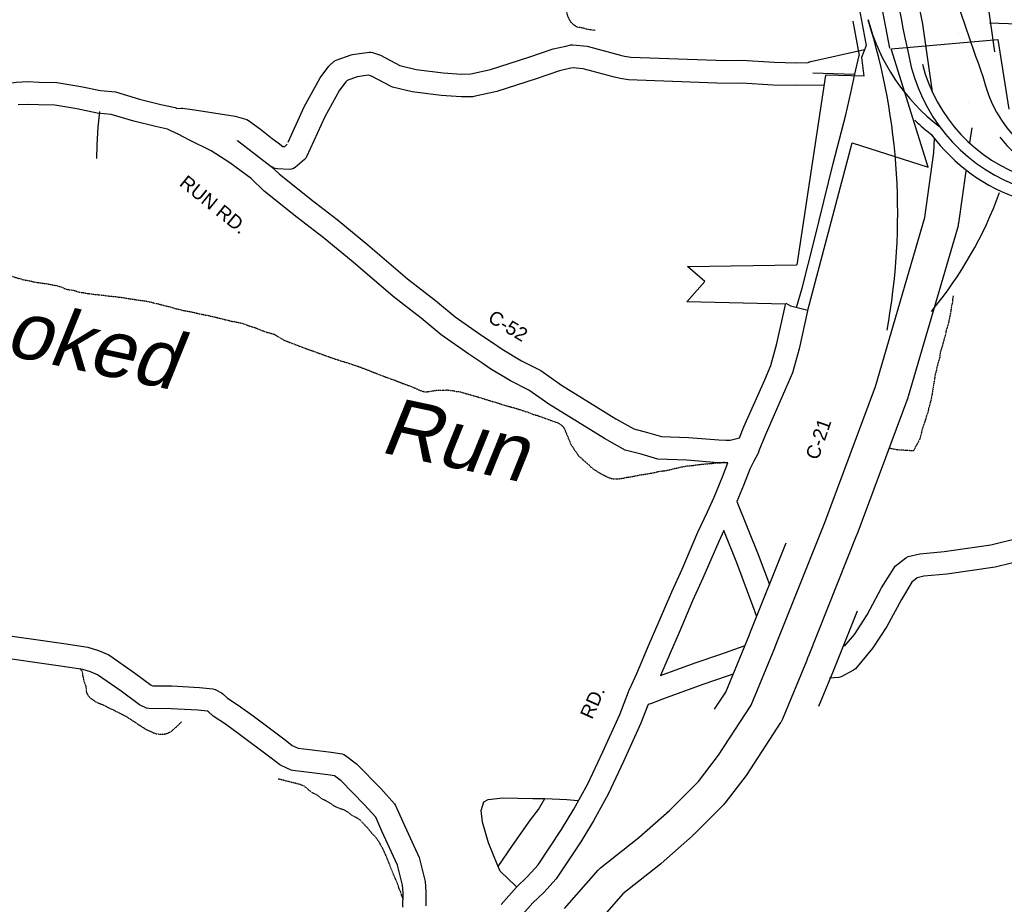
# Model space of a CAD drawing. Header units: feet. Extents: x -1605449 to -1594075, y -1717250 to -1708479.
# Tile 34 of 97: x -1599908 to -1599189, y -1714390 to -1713744. Entities that reach past the tile are written whole.
import ezdxf
from ezdxf.enums import TextEntityAlignment as Align

# ---------------------------------------------------------------- set-up
doc = ezdxf.new("R2010")
doc.units = ezdxf.units.FT
doc.header["$MEASUREMENT"] = 0
doc.linetypes.add('stream', pattern=[1.4, 0.7, -0.1, 0.1, -0.1, 0.1, -0.1, 0.1, -0.1])
for name, color, linetype in [('COUNTY-RD', 7, 'Continuous'), ('CR-TEXT', 7, 'Continuous'), ('INCORPORATED', 4, 'Continuous'), ('RAMPS', 7, 'Continuous'), ('STATE_FEDERAL-RT', 2, 'Continuous'), ('STREET-RURAL', 14, 'Continuous'), ('STREET-URBAN', 15, 'Continuous'), ('TWP-RD', 6, 'Continuous'), ('WATER-TEXT', 1, 'Continuous'), ('WATERWAY', 14, 'stream')]:
    doc.layers.add(name, color=color, linetype=linetype)
doc.styles.add('ARIAL', font='arial.ttf')

msp = doc.modelspace()

# ---------------------------------------------------------------- linework, layer by layer
at = {"layer": 'COUNTY-RD'}
for points in [[(-1599981.16, -1713796.9), (-1599964.56, -1713795.84), (-1599951.61, -1713793.52), (-1599939.59, -1713792.11), (-1599925.23, -1713791.91), (-1599910.65, -1713789.54), (-1599901.92, -1713789.23), (-1599893.86, -1713789.64), (-1599880.8, -1713789.8), (-1599863.27, -1713792.88), (-1599849.01, -1713795.78), (-1599837.96, -1713796.83), (-1599820.4, -1713801.96), (-1599804.87, -1713805.86), (-1599794.58, -1713808.23), (-1599793.6, -1713808.68)], [(-1599556.43, -1714390.22), (-1599545.27, -1714377.48), (-1599537.12, -1714369.85), (-1599529.36, -1714361.32), (-1599512.24, -1714335.51), (-1599503.39, -1714320.71), (-1599493.11, -1714302.15), (-1599482.29, -1714278.84), (-1599469.82, -1714251.45), (-1599463.39, -1714234.9), (-1599463.35, -1714234.68), (-1599463.15, -1714234.25), (-1599463.02, -1714233.79), (-1599462.82, -1714233.44), (-1599462.77, -1714233.33), (-1599462.65, -1714233.14), (-1599457.39, -1714221.49), (-1599448.23, -1714200.19), (-1599441.88, -1714185.01), (-1599431.82, -1714161.8), (-1599424.34, -1714145.28), (-1599412.73, -1714118.26), (-1599405.84, -1714103.5), (-1599400.94, -1714092.65), (-1599394.9, -1714077.92), (-1599390.9, -1714067.71), (-1599394.58, -1714067.68), (-1599394.6, -1714067.68), (-1599394.6, -1714067.68), (-1599398.11, -1714067.64), (-1599420.73, -1714065.83), (-1599442.06, -1714064.97), (-1599454.15, -1714061.47), (-1599465.74, -1714058.31), (-1599481, -1714049.85), (-1599500.76, -1714037.73), (-1599521.55, -1714024.77), (-1599536.17, -1714014.59), (-1599549.63, -1714007.67), (-1599564.62, -1713998.7), (-1599570.55, -1713994.68), (-1599579.92, -1713988.33), (-1599600.2, -1713974.25), (-1599614.78, -1713962.06), (-1599635.28, -1713946.19), (-1599664.38, -1713921.17), (-1599686.5, -1713903), (-1599705.39, -1713888.52), (-1599729.51, -1713869.23), (-1599738.97, -1713860.11), (-1599754.67, -1713848.46), (-1599768.22, -1713839.86), (-1599783.91, -1713832.03), (-1599792.37, -1713827.54), (-1599797.64, -1713825.15), (-1599798.04, -1713825.04), (-1599798.64, -1713824.69), (-1599799.95, -1713824.1), (-1599808.77, -1713822.06), (-1599824.77, -1713818.05), (-1599841.11, -1713813.28), (-1599851.48, -1713812.29), (-1599866.38, -1713809.25), (-1599882.36, -1713806.45), (-1599894.38, -1713806.3), (-1599902.04, -1713805.92), (-1599909.01, -1713806.16)], [(-1599722.55, -1713852.26), (-1599723.51, -1713851.73), (-1599724.26, -1713851.14), (-1599718.49, -1713856.7), (-1599695.12, -1713875.4), (-1599676.14, -1713889.95), (-1599653.66, -1713908.41), (-1599624.74, -1713933.27), (-1599604.33, -1713949.07), (-1599590.08, -1713960.98), (-1599570.5, -1713974.58), (-1599562.83, -1713979.77), (-1599562.83, -1713979.77), (-1599555.66, -1713984.64), (-1599541.53, -1713993.09), (-1599527.56, -1714000.28), (-1599512.38, -1714010.85), (-1599491.99, -1714023.56), (-1599472.59, -1714035.45), (-1599459.42, -1714042.76), (-1599449.64, -1714045.42), (-1599439.37, -1714048.4), (-1599419.73, -1714049.19), (-1599397.37, -1714050.98), (-1599392.26, -1714051.03), (-1599392.26, -1714051.03), (-1599389.17, -1714051.06), (-1599382.31, -1714049.48), (-1599379.13, -1714041.39), (-1599363.97, -1714007.04), (-1599359.45, -1713996.48), (-1599355.02, -1713980.43), (-1599349, -1713953.17), (-1599349, -1713952.91), (-1599348.77, -1713952.09), (-1599348.71, -1713951.83)], [(-1599332.71, -1713956.68), (-1599338.84, -1713984.45), (-1599343.68, -1714002), (-1599348.69, -1714013.69), (-1599363.74, -1714047.81), (-1599368.15, -1714059.02), (-1599368.24, -1714059.41), (-1599368.41, -1714059.74), (-1599368.51, -1714060.1), (-1599368.69, -1714060.38), (-1599368.81, -1714060.68), (-1599369.05, -1714061.01), (-1599371.89, -1714066.58), (-1599374.81, -1714072.31), (-1599379.42, -1714084.12), (-1599384.29, -1714095.98), (-1599384.29, -1714095.98)], [(-1599393.77, -1714117.04), (-1599397.52, -1714125.07), (-1599409.09, -1714152), (-1599416.58, -1714168.55), (-1599426.54, -1714191.54), (-1599432.88, -1714206.7), (-1599439.94, -1714223.1)], [(-1599449.77, -1714245.86), (-1599454.46, -1714257.93), (-1599467.15, -1714285.79), (-1599478.24, -1714309.71), (-1599488.94, -1714329.03), (-1599498.14, -1714344.4), (-1599516.18, -1714371.6), (-1599525.24, -1714381.56), (-1599533.28, -1714389.09), (-1599544.2, -1714401.56)]]:
    msp.add_lwpolyline(points, dxfattribs=at)
at = {"layer": 'INCORPORATED'}
for p, q in [((-1599420.3, -1713924.35), (-1599340.59, -1713922.98)), ((-1599407.64, -1713935.28), (-1599420.3, -1713924.35)), ((-1599420.79, -1713950.02), (-1599407.64, -1713935.28)), ((-1599348.71, -1713951.83), (-1599420.79, -1713950.02))]:
    msp.add_line(p, q, dxfattribs=at)
at = {"layer": 'INCORPORATED', "flags": 128}
for points in [[(-1599297.1, -1713723.66), (-1599289.98, -1713762.83), (-1599289.98, -1713762.83), (-1599293.28, -1713771.69), (-1599291.57, -1713785.29), (-1599291.57, -1713785.29), (-1599319.63, -1713784.44), (-1599340.59, -1713922.98)], [(-1599348.56, -1713951.14), (-1599345.13, -1713952.98), (-1599332.59, -1713956.14), (-1599300.08, -1713833.96), (-1599300.08, -1713833.96), (-1599244.65, -1713851.67), (-1599271.66, -1713765.31), (-1599193.62, -1713758.47), (-1599185.81, -1713809.44)]]:
    msp.add_lwpolyline(points, dxfattribs=at)
at = {"layer": 'RAMPS', "color": 1, "linetype": 'Continuous', "const_width": 0.00167}
msp.add_lwpolyline([(-1599212.83, -1713823.03), (-1599224.02, -1713743.14)], dxfattribs=at)
at = {"layer": 'RAMPS', "color": 7, "linetype": 'Continuous'}
for centre, radius, start, end in [((-1597744.27, -1713440.68), 1549.95, 184.00875, 192.59549), ((-1599377.16, -1713733.33), 202.58, 355.81507, 32.68511), ((-1593967.85, -1711930.64), 5555.65, 198.63344, 199.50456), ((-1599149.32, -1713707.28), 143.94, 194.85025, 232.86378), ((-1599737.77, -1713885.28), 470.95, 349.53133, 17.4354), ((-1599133.96, -1713746.76), 118.7, 194.54538, 251.58107), ((-1599133.96, -1713746.76), 127.03, 194.54538, 251.58107), ((-1599109.52, -1713763.61), 97.66, 192.98992, 257.87106), ((-1599149.32, -1713707.28), 152.28, 226.37819, 232.86378), ((-1599133.96, -1713746.76), 135.36, 216.76148, 251.58107), ((-1599109.52, -1713763.61), 106, 218.62919, 235.84973), ((-1599470.36, -1713768.63), 295.96, 320.45687, 339.90806)]:
    msp.add_arc(centre, radius, start, end, dxfattribs=at)
at = {"layer": 'STATE_FEDERAL-RT', "color": 1, "linetype": 'Continuous'}
for p, q in [((-1599272.66, -1713764.88), (-1599280.56, -1713722.94)), ((-1599195.8, -1713767.41), (-1599201.73, -1713725.52))]:
    msp.add_line(p, q, dxfattribs=at)
at = {"layer": 'STATE_FEDERAL-RT', "flags": 128}
for points in [[(-1599276.56, -1713606.78), (-1599248.68, -1713747.3)], [(-1599248.68, -1713747.3), (-1599241.75, -1713796.77)], [(-1599199.77, -1713746.43), (-1599109.91, -1713749.38)], [(-1599212.83, -1713823.03), (-1599214.32, -1713833.89)], [(-1599510.05, -1714393.13), (-1599485.54, -1714365.11), (-1599484.53, -1714364.28), (-1599483.9, -1714363.55), (-1599455.93, -1714341.37), (-1599433.44, -1714321.53), (-1599412.39, -1714300.36), (-1599397.63, -1714281.26), (-1599373.92, -1714244.79), (-1599356.65, -1714202.89), (-1599356.65, -1714202.89), (-1599355.49, -1714200.08), (-1599320.11, -1714111.31), (-1599283.06, -1714011.82), (-1599247.02, -1713888.43), (-1599240.52, -1713840.96), (-1599240.03, -1713830.44)], [(-1599217.17, -1713854.67), (-1599222.38, -1713892.74), (-1599222.6, -1713893.37), (-1599222.77, -1713894.54), (-1599259.19, -1714019.26), (-1599259.42, -1714019.79), (-1599259.48, -1714020.12), (-1599296.72, -1714120.15), (-1599296.81, -1714120.33), (-1599296.82, -1714120.41), (-1599332.3, -1714209.42), (-1599332.35, -1714209.51), (-1599332.36, -1714209.55), (-1599333.54, -1714212.42), (-1599333.54, -1714212.42), (-1599351.25, -1714255.39), (-1599351.98, -1714256.88), (-1599352.33, -1714257.44), (-1599376.95, -1714295.31), (-1599377.03, -1714295.4), (-1599377.54, -1714296.15), (-1599393.09, -1714316.27), (-1599393.49, -1714316.62), (-1599394.12, -1714317.44), (-1599416, -1714339.44), (-1599416.36, -1714339.72), (-1599416.59, -1714340), (-1599439.65, -1714360.34), (-1599440.01, -1714360.6), (-1599440.15, -1714360.76), (-1599467.47, -1714382.42), (-1599490.9, -1714409.21)], [(-1599400.6, -1714247.61), (-1599392.45, -1714235.06), (-1599375.39, -1714193.7), (-1599374.8, -1714192.26), (-1599348.41, -1714126.05)], [(-1599296.54, -1714175.97), (-1599313.03, -1714217.33), (-1599314.08, -1714219.89), (-1599324.67, -1714245.56)]]:
    msp.add_lwpolyline(points, dxfattribs=at)
at = {"layer": 'STREET-RURAL'}
for points in [[(-1599299.52, -1713745.02), (-1599294.88, -1713770.21)], [(-1599328.72, -1713782.84), (-1599313.73, -1713783.37), (-1599298.14, -1713783.92)], [(-1599851.68, -1713845.37), (-1599851.31, -1713835.5), (-1599850.66, -1713822.61), (-1599849.78, -1713813.56), (-1599849.58, -1713810.97)], [(-1599545.55, -1714376.93), (-1599545.65, -1714376.83), (-1599557.07, -1714365.93), (-1599559.44, -1714360.77), (-1599565.74, -1714345.32), (-1599570.03, -1714330.18), (-1599571.1, -1714321.68), (-1599569.16, -1714315.32), (-1599566.01, -1714313.46), (-1599555.2, -1714312.37), (-1599533.22, -1714312.84), (-1599524.57, -1714312.94), (-1599508.58, -1714313.47), (-1599500.53, -1714314.24)], [(-1599558.7, -1714362.39), (-1599548.24, -1714347.17), (-1599535.09, -1714328.37), (-1599529.16, -1714320.82), (-1599524.54, -1714312.94)]]:
    msp.add_lwpolyline(points, dxfattribs=at)
at = {"layer": 'STREET-URBAN'}
msp.add_lwpolyline([(-1599340.68, -1713954.14), (-1599336.67, -1713940.05), (-1599327.61, -1713904.49), (-1599313.99, -1713849.05), (-1599304.72, -1713813.46), (-1599301.04, -1713797.41), (-1599298.14, -1713783.92), (-1599294.88, -1713770.21)], dxfattribs=at)
at = {"layer": 'TWP-RD'}
for points in [[(-1599711.91, -1713833.48), (-1599700.17, -1713807.62), (-1599688.59, -1713786.37), (-1599682.31, -1713778.02), (-1599678.31, -1713774.42), (-1599676.94, -1713773.6), (-1599665.97, -1713769.58), (-1599665.06, -1713769.36), (-1599652.85, -1713767.79), (-1599651.62, -1713767.81), (-1599650.41, -1713768.01), (-1599644.63, -1713769.89), (-1599630.36, -1713777.45), (-1599618.48, -1713780.32), (-1599598.7, -1713782.89), (-1599585.28, -1713783.73), (-1599578.66, -1713783.67), (-1599564.11, -1713780.32), (-1599536.1, -1713771.35), (-1599518.38, -1713765.43), (-1599509.31, -1713763.25), (-1599505.43, -1713762.4), (-1599504.11, -1713762.32), (-1599493.62, -1713763.38), (-1599471.33, -1713769.33), (-1599471.32, -1713769.33), (-1599470.05, -1713769.67), (-1599469.48, -1713769.82), (-1599469.48, -1713769.82), (-1599466.23, -1713770.7), (-1599461.82, -1713771.35), (-1599392.59, -1713773.89), (-1599380.67, -1713773.62), (-1599357, -1713775.09), (-1599341.01, -1713775.44), (-1599332.25, -1713775.28), (-1599331.66, -1713774.97), (-1599331.38, -1713774.9), (-1599331.13, -1713774.79), (-1599330.32, -1713774.66), (-1599291.05, -1713765.7)], [(-1599559.69, -1713796.4), (-1599576.25, -1713800.22), (-1599577.15, -1713800.33), (-1599585.73, -1713800.4), (-1599600.29, -1713799.49), (-1599621.51, -1713796.73), (-1599635.8, -1713793.28), (-1599636.78, -1713792.91), (-1599651.15, -1713785.3), (-1599653.19, -1713784.63), (-1599661.55, -1713785.71), (-1599668.95, -1713788.42), (-1599669.96, -1713789.33), (-1599674.54, -1713795.42), (-1599685.25, -1713815.06), (-1599698.45, -1713844.15), (-1599699.11, -1713845.18), (-1599699.93, -1713846.11), (-1599706.77, -1713851.89), (-1599708.12, -1713852.65), (-1599709.57, -1713853.16), (-1599711.1, -1713853.38), (-1599719.85, -1713853.06), (-1599721.14, -1713852.81), (-1599722.36, -1713852.36), (-1599722.55, -1713852.26)], [(-1599320.73, -1713791.74), (-1599341.04, -1713792.11), (-1599357.7, -1713791.75), (-1599381, -1713790.29), (-1599392.71, -1713790.56), (-1599463.35, -1713787.97), (-1599469.62, -1713787.05), (-1599474.69, -1713785.68), (-1599496.62, -1713779.83), (-1599503.79, -1713779.1), (-1599505.57, -1713779.5), (-1599513.78, -1713781.47), (-1599530.92, -1713787.19), (-1599559.69, -1713796.4)], [(-1599793.55, -1713808.7), (-1599793.33, -1713808.8), (-1599790.07, -1713808.55), (-1599789.15, -1713808.59), (-1599780.29, -1713809.88), (-1599750.7, -1713814.41), (-1599742.09, -1713817.02), (-1599740.84, -1713817.64), (-1599732.18, -1713823.91), (-1599723.58, -1713830.8), (-1599719.26, -1713833.88), (-1599715.88, -1713836.53), (-1599714.48, -1713836.58), (-1599712.67, -1713835.05)], [(-1599748.92, -1713832.37), (-1599748.93, -1713832.36), (-1599724.26, -1713851.14)], [(-1599384.29, -1714095.98), (-1599368.69, -1714134.68), (-1599360.58, -1714156.49)], [(-1599372.54, -1714172.16), (-1599384.23, -1714140.7), (-1599393.77, -1714117.04), (-1599393.77, -1714117.04)], [(-1599305.74, -1714201.69), (-1599298.49, -1714192.98), (-1599289.22, -1714178.74), (-1599278.59, -1714159.05), (-1599269.54, -1714144.32), (-1599268.6, -1714143.25), (-1599260.87, -1714137), (-1599259.21, -1714136.18), (-1599250.57, -1714134.09), (-1599233.02, -1714132.41), (-1599198.82, -1714127.54), (-1599177.11, -1714122.12)], [(-1599171.73, -1714137.96), (-1599195.62, -1714143.92), (-1599231.05, -1714148.97), (-1599247.81, -1714150.57), (-1599252.57, -1714151.72), (-1599256.46, -1714154.87), (-1599264.15, -1714167.38), (-1599274.88, -1714187.26), (-1599285.05, -1714202.89), (-1599297.78, -1714218.17), (-1599299.03, -1714219.19), (-1599308.16, -1714224.05), (-1599309.84, -1714224.54), (-1599316.55, -1714225.01)], [(-1599927.3, -1714192.25), (-1599875.68, -1714199.59), (-1599858.3, -1714202.29), (-1599850.37, -1714204.69), (-1599842.97, -1714207.97), (-1599824.15, -1714220.95), (-1599811.9, -1714230.03), (-1599810.78, -1714230.55), (-1599796.83, -1714230.65), (-1599776.72, -1714231.73), (-1599766.85, -1714232.71), (-1599765.29, -1714233.18), (-1599760.68, -1714235.63), (-1599759.73, -1714236.33), (-1599756.35, -1714239.61), (-1599748.43, -1714244.69), (-1599737.55, -1714252.58), (-1599714.19, -1714270.07), (-1599708.97, -1714274.17), (-1599704.74, -1714276.02), (-1599696.43, -1714276.97), (-1599680.6, -1714279.02), (-1599672.62, -1714280.25), (-1599671.26, -1714280.72), (-1599669.99, -1714281.4), (-1599662.16, -1714287.61), (-1599644.4, -1714305.61), (-1599634.24, -1714316.66), (-1599633.47, -1714317.84), (-1599628.31, -1714329.87), (-1599616.33, -1714356.03), (-1599611.81, -1714373.51), (-1599611.36, -1714381.26), (-1599611.44, -1714391.15)], [(-1599439.94, -1714223.1), (-1599414.78, -1714213.87), (-1599396.8, -1714207.7), (-1599378.27, -1714201.16)], [(-1599628.11, -1714392.16), (-1599628.03, -1714381.69), (-1599628.36, -1714376.11), (-1599632.1, -1714361.63), (-1599643.54, -1714336.63), (-1599647.95, -1714326.38), (-1599656.47, -1714317.1), (-1599673.3, -1714300.04), (-1599678.05, -1714296.28), (-1599682.94, -1714295.53), (-1599698.45, -1714293.51), (-1599708.5, -1714292.37), (-1599709.71, -1714292.04), (-1599717.11, -1714288.8), (-1599718.02, -1714288.26), (-1599724.33, -1714283.3), (-1599747.43, -1714265.99), (-1599757.82, -1714258.46), (-1599766.76, -1714252.74), (-1599770.08, -1714249.51), (-1599770.94, -1714249.05), (-1599777.99, -1714248.35), (-1599797.34, -1714247.31), (-1599813.58, -1714247.19), (-1599815.31, -1714246.81), (-1599820.43, -1714244.45), (-1599833.85, -1714234.5), (-1599851.14, -1714222.57), (-1599856.18, -1714220.34), (-1599862.01, -1714218.58), (-1599878.13, -1714216.07), (-1599929.33, -1714208.8)], [(-1599387.08, -1714221.94), (-1599391.32, -1714223.44), (-1599409.2, -1714229.58), (-1599437.91, -1714240.11), (-1599446.61, -1714243.51), (-1599449.1, -1714244.14), (-1599449.77, -1714245.86)]]:
    msp.add_lwpolyline(points, dxfattribs=at)
at = {"layer": 'TWP-RD', "color": 8, "linetype": 'Continuous'}
for points in [[(-1599748.89, -1713832.39), (-1599748.92, -1713832.37)], [(-1599369.94, -1714179.45), (-1599372.54, -1714172.16)]]:
    msp.add_lwpolyline(points, dxfattribs=at)
at = {"layer": 'WATERWAY', "ltscale": 0.5, "flags": 128}
for points in [[(-1599487.71, -1713751.83), (-1599492, -1713751.35), (-1599493.84, -1713751.04), (-1599497.52, -1713749.93), (-1599499.52, -1713749.78), (-1599501.2, -1713749.31), (-1599503.39, -1713747.83), (-1599505.25, -1713746.02), (-1599506.44, -1713744.2), (-1599507.47, -1713742.05), (-1599508.33, -1713739.39), (-1599509.25, -1713732.9), (-1599510.64, -1713728.75), (-1599512.18, -1713726.1), (-1599514.03, -1713724.79), (-1599516.21, -1713723.65), (-1599518.89, -1713723.01), (-1599518.89, -1713723.01), (-1599520.89, -1713722.87), (-1599523.07, -1713722.07), (-1599524.93, -1713720.43), (-1599526.45, -1713718.78), (-1599528.15, -1713716.3), (-1599529.04, -1713712.14), (-1599529.9, -1713709.98), (-1599530.43, -1713707.99), (-1599531.46, -1713705.5), (-1599532.82, -1713703.35), (-1599534.18, -1713701.53), (-1599541.25, -1713696.62), (-1599547.79, -1713694.03), (-1599549.62, -1713693.73), (-1599551.97, -1713692.92), (-1599556.14, -1713692.48), (-1599564.81, -1713693.26), (-1599566.64, -1713693.28), (-1599572.97, -1713693.7), (-1599577.48, -1713693.43), (-1599584.66, -1713692.69), (-1599594.53, -1713690.31), (-1599596.71, -1713689.34), (-1599598.72, -1713688.87), (-1599601.06, -1713687.9), (-1599603.74, -1713687.1), (-1599616.47, -1713683.26), (-1599618.98, -1713682.63), (-1599620.65, -1713681.98), (-1599622.66, -1713681.51), (-1599624.51, -1713680.53), (-1599627.02, -1713679.57), (-1599628.86, -1713679.26), (-1599630.87, -1713678.61), (-1599632.89, -1713677.64)], [(-1600229.21, -1713918.78), (-1600227.43, -1713918.65), (-1600224.26, -1713918.28), (-1600216.09, -1713916.84), (-1600213.25, -1713916.48), (-1600211.59, -1713915.96), (-1600205.74, -1713915.72), (-1600202.4, -1713916.18), (-1600195.53, -1713917.94), (-1600186.97, -1713921.01), (-1600183.27, -1713922.97), (-1600181.42, -1713924.12), (-1600179.57, -1713924.77), (-1600174.7, -1713927.05), (-1600170.83, -1713929.18), (-1600168.15, -1713930.31), (-1600163.62, -1713931.43), (-1600156.77, -1713932.02), (-1600150.08, -1713931.94), (-1600148.42, -1713931.75), (-1600144.91, -1713931.37), (-1600137.58, -1713929.78), (-1600135.24, -1713929.59), (-1600131.08, -1713928.7), (-1600129.25, -1713928.01), (-1600126.25, -1713927.48), (-1600122.58, -1713926.26), (-1600120.75, -1713925.91), (-1600118.92, -1713925.05), (-1600115.92, -1713924.51), (-1600113.93, -1713923.82), (-1600109.93, -1713922.94), (-1600103.6, -1713920.85), (-1600100.61, -1713919.65), (-1600098.12, -1713918.45), (-1600096.13, -1713916.92), (-1600091.97, -1713915.53), (-1600089.98, -1713914.01), (-1600086.99, -1713912.63), (-1600084.18, -1713910.76), (-1600081.53, -1713908.72), (-1600079.7, -1713907.87), (-1600078.04, -1713906.51), (-1600076.38, -1713905.82), (-1600074.55, -1713904.96), (-1600070.73, -1713903.58), (-1600066.06, -1713902.86), (-1600055.37, -1713902.73), (-1600045.67, -1713903.12), (-1600040.15, -1713903.55), (-1600038.15, -1713903.53), (-1600038.15, -1713903.53), (-1600036.14, -1713904.01), (-1600033.63, -1713903.98), (-1600028.95, -1713904.25), (-1600024.1, -1713905.03), (-1600020.42, -1713905.16), (-1600013.07, -1713905.07), (-1600009.73, -1713904.86), (-1600007.56, -1713904.67), (-1600003.06, -1713904.11), (-1599998.22, -1713903.72), (-1599992.03, -1713903.81), (-1599988.36, -1713904.11), (-1599985.34, -1713904.91), (-1599982.83, -1713905.21), (-1599977.8, -1713906.32), (-1599976.13, -1713906.47), (-1599973.28, -1713907.1), (-1599971.61, -1713907.58), (-1599969.6, -1713907.89), (-1599967.58, -1713908.71), (-1599964.74, -1713909.01), (-1599962.56, -1713909.48), (-1599958.21, -1713910.77), (-1599956.52, -1713911.75), (-1599953.17, -1713912.54), (-1599950.49, -1713913.68), (-1599948.81, -1713914.17), (-1599946.46, -1713915.31), (-1599944.28, -1713915.78), (-1599940.08, -1713917.74), (-1599937.9, -1713918.21), (-1599935.88, -1713919.69), (-1599934.2, -1713920.34), (-1599931.35, -1713921.14), (-1599929.33, -1713922.46), (-1599925.98, -1713923.59), (-1599923.62, -1713924.9), (-1599921.94, -1713926.05), (-1599919.91, -1713927.86), (-1599918.23, -1713928.84), (-1599916.21, -1713930.32), (-1599911.51, -1713932.11), (-1599908.99, -1713932.91), (-1599906.98, -1713933.39), (-1599905.3, -1713934.04), (-1599900.28, -1713934.81), (-1599897.94, -1713935.46), (-1599892.08, -1713936.39), (-1599888.23, -1713936.84), (-1599880.52, -1713938.42), (-1599877.17, -1713939.39), (-1599874.48, -1713940.69), (-1599872.31, -1713941.17), (-1599868.79, -1713941.63), (-1599864.26, -1713943.08), (-1599861.25, -1713943.38), (-1599859.24, -1713943.85), (-1599852.05, -1713944.77), (-1599847.2, -1713945.21), (-1599843.18, -1713945.83), (-1599838, -1713946.27), (-1599836.32, -1713946.59), (-1599833.14, -1713946.89), (-1599829.12, -1713947.67), (-1599824.94, -1713948.12), (-1599822.76, -1713948.6), (-1599815.9, -1713949.52), (-1599811.89, -1713950.31), (-1599809.37, -1713951.11), (-1599806.69, -1713951.58), (-1599803.5, -1713952.55), (-1599797.47, -1713953.98), (-1599793.95, -1713955.11), (-1599791.94, -1713955.42), (-1599789.09, -1713956.22), (-1599783.9, -1713957.16), (-1599772.68, -1713959.7), (-1599770.84, -1713959.85), (-1599768.83, -1713960.49), (-1599766.32, -1713960.97), (-1599757.44, -1713963.2), (-1599755.76, -1713963.51), (-1599753.92, -1713964.16), (-1599750.74, -1713964.62), (-1599745.04, -1713965.89), (-1599740.34, -1713967.68), (-1599735.98, -1713968.96), (-1599732.29, -1713970.59), (-1599726.25, -1713972.69), (-1599722.74, -1713973.48)], [(-1599226.39, -1713945.79), (-1599226.76, -1713948.04), (-1599226.89, -1713950.55), (-1599227.37, -1713952.22), (-1599228.3, -1713958.07), (-1599229.7, -1713965.27), (-1599231.62, -1713971.63), (-1599231.76, -1713973.47), (-1599232.72, -1713976.48), (-1599234.31, -1713982.34), (-1599235.75, -1713987.03), (-1599236.2, -1713990.88), (-1599237.32, -1713994.56), (-1599238.12, -1713997.57), (-1599238.58, -1714000.08), (-1599239.38, -1714002.76), (-1599241.08, -1714013.13), (-1599241.38, -1714015.8), (-1599242.31, -1714020.82), (-1599244.38, -1714028.52), (-1599244.85, -1714031.03), (-1599245.66, -1714032.88), (-1599246.94, -1714037.23), (-1599248.7, -1714042.26), (-1599250.44, -1714049.62), (-1599251.58, -1714051.8), (-1599252.39, -1714053.65), (-1599254.19, -1714056.51), (-1599254.83, -1714058.33)], [(-1599722.74, -1713973.48), (-1599714.83, -1713978.17), (-1599701.75, -1713983.17), (-1599679.47, -1713991.22), (-1599672.1, -1713993.62), (-1599668.75, -1713994.58), (-1599659.2, -1713997.79), (-1599656.52, -1713998.93), (-1599653.34, -1714000.05), (-1599651.16, -1714001.02), (-1599638.08, -1714006.02), (-1599635.07, -1714006.98), (-1599626.85, -1714010.21), (-1599621.83, -1714011.98), (-1599616.79, -1714014.25), (-1599613.78, -1714015.38), (-1599611.77, -1714015.85), (-1599608.27, -1714015.47), (-1599602.61, -1714014.56), (-1599599.95, -1714014.53), (-1599595.61, -1714014.47), (-1599591.77, -1714014.92), (-1599589.76, -1714015.39), (-1599586.42, -1714015.85), (-1599572.86, -1714019.68), (-1599569.85, -1714020.64), (-1599563.82, -1714022.56), (-1599561.31, -1714023.19), (-1599555.11, -1714025.28), (-1599545.74, -1714027.82), (-1599535.86, -1714031.03), (-1599532.5, -1714032.49), (-1599530.33, -1714032.96), (-1599517.09, -1714037.79), (-1599514.92, -1714038.43), (-1599513.07, -1714039.57), (-1599511.04, -1714041.55), (-1599510.01, -1714043.37), (-1599506.23, -1714052.5), (-1599505.36, -1714054.65), (-1599504.01, -1714056.47), (-1599502.98, -1714058.29), (-1599501.29, -1714060.44), (-1599499.92, -1714062.59), (-1599498.24, -1714063.9), (-1599496.04, -1714066.04), (-1599492.5, -1714069), (-1599490.81, -1714070.81), (-1599489.12, -1714072.12), (-1599484.58, -1714075.06), (-1599480.89, -1714077.02), (-1599478.37, -1714078.32), (-1599476.36, -1714078.96), (-1599474.19, -1714079.43), (-1599471.69, -1714079.4), (-1599469.35, -1714079.2), (-1599467.19, -1714078.84), (-1599465.2, -1714078.31), (-1599461.2, -1714077.76), (-1599454.05, -1714076.33), (-1599451.05, -1714075.96), (-1599448.56, -1714075.42), (-1599445.89, -1714075.05), (-1599442.07, -1714074.17), (-1599440.24, -1714073.81), (-1599435.58, -1714073.25), (-1599425.1, -1714070.78), (-1599419.95, -1714069.87), (-1599416.78, -1714069.67), (-1599414.95, -1714069.31), (-1599406.46, -1714068.36), (-1599403.46, -1714068.16), (-1599399.46, -1714067.77), (-1599395.46, -1714067.55), (-1599393.47, -1714067.19), (-1599392.89, -1714067.16)], [(-1599273.19, -1714056.82), (-1599269.18, -1714057.71), (-1599267.34, -1714058.02), (-1599254.98, -1714058.74)], [(-1599863.95, -1714217.98), (-1599862.84, -1714219.18), (-1599862.15, -1714221.01), (-1599862.13, -1714222.68), (-1599861.24, -1714226.68), (-1599859.86, -1714230.51), (-1599859.51, -1714232.34), (-1599859.49, -1714234.02), (-1599859.13, -1714235.68), (-1599858.11, -1714237.68), (-1599856.58, -1714239.33), (-1599852.88, -1714241.96), (-1599850.52, -1714243.1), (-1599846.83, -1714244.56), (-1599843.13, -1714246.52), (-1599839.44, -1714248.15), (-1599837.59, -1714249.3), (-1599835.91, -1714249.95), (-1599832.21, -1714251.91), (-1599830.02, -1714253.05), (-1599816.22, -1714262.08), (-1599810.67, -1714264.69), (-1599808.49, -1714265.5), (-1599804.48, -1714265.96), (-1599802.47, -1714265.76), (-1599800.47, -1714265.41), (-1599796.82, -1714263.52), (-1599794.18, -1714260.99), (-1599792.52, -1714259.63), (-1599790.87, -1714257.77), (-1599789.59, -1714256.63)], [(-1599628.19, -1714386.11), (-1599629.13, -1714383.43), (-1599629.83, -1714380.77), (-1599631.03, -1714378.28), (-1599631.72, -1714376.12), (-1599633.62, -1714371.31), (-1599634.65, -1714369.32), (-1599640.51, -1714354.39), (-1599641.37, -1714352.73), (-1599642.57, -1714349.91), (-1599644.28, -1714346.93), (-1599645.82, -1714344.11), (-1599647.52, -1714341.8), (-1599651.41, -1714337.51), (-1599654.46, -1714333.72), (-1599656.32, -1714331.91), (-1599659.03, -1714328.94), (-1599660.88, -1714327.63), (-1599665.58, -1714325.02), (-1599667.44, -1714323.54), (-1599670.47, -1714321.42), (-1599672.64, -1714320.78), (-1599676.16, -1714319.49), (-1599677.84, -1714318.68), (-1599682.04, -1714315.9), (-1599684.57, -1714314.43), (-1599686.41, -1714313.62), (-1599688.94, -1714311.82), (-1599690.96, -1714310.18), (-1599693.98, -1714308.88), (-1599695.83, -1714307.57), (-1599700.05, -1714303.96), (-1599703.06, -1714302.66), (-1599719.25, -1714298.59)]]:
    msp.add_lwpolyline(points, dxfattribs=at)

# ---------------------------------------------------------------- texts
at = {"layer": 'CR-TEXT', "style": 'ARIAL'}
for s, rotation, p in [('RUN RD.', 321, (-1599793.99, -1713866.94)), ('C-52', 329, (-1599568.45, -1713966.65)), ('C-21', 71, (-1599322.13, -1714067.14)), ('RD.', 66, (-1599487.28, -1714256.83))]:
    msp.add_text(s, height=10, rotation=rotation, dxfattribs=at).set_placement(p, align=Align.BOTTOM_LEFT)
at = {"layer": 'WATER-TEXT', "style": 'ARIAL', "oblique": 10}
for s, p in [('Crooked', (-1599895.35, -1713950.97)), ('Run', (-1599584.91, -1714030.05))]:
    msp.add_text(s, height=41.667, rotation=348, dxfattribs=at).set_placement(p, align=Align.TOP_CENTER)

doc.saveas('drawing.dxf')
